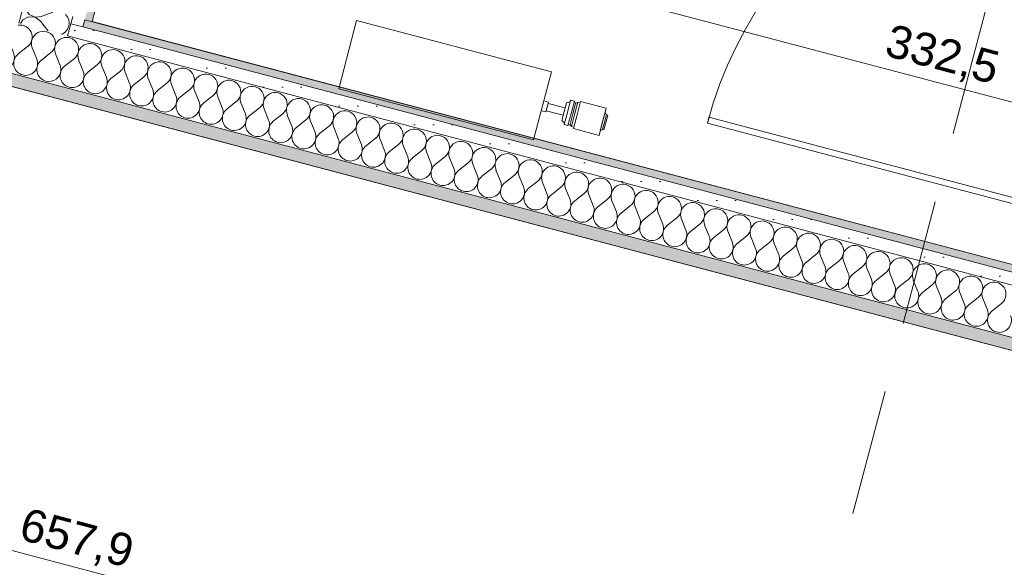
# Model space of a CAD drawing. Header units: millimetres. Extents: x -176817 to 18864955, y -12996033 to 201123.
# Tile 167 of 256: x 179216 to 181171, y -10666 to -9579. Entities that reach past the tile are written whole.
import ezdxf
from ezdxf.enums import TextEntityAlignment as Align

# ---------------------------------------------------------------- set-up
doc = ezdxf.new("R2010")
doc.units = ezdxf.units.MM
doc.header["$MEASUREMENT"] = 0
doc.linetypes.add('Przerywana długa', pattern=[390, 250, -140])
for name, color, linetype in [('210-A Strefy', 7, 'Continuous'), ('213-A Wymiarowanie wewnętrzne', 7, 'Continuous'), ('230-A Ściany wewnętrzne', 7, 'Continuous'), ('320-W Umeblowanie', 7, 'Continuous'), ('410-K Osie', 7, 'Continuous'), ('541-I CO grzejniki.2026.03.04', 7, 'Continuous')]:
    doc.layers.add(name, color=color, linetype=linetype)
doc.styles.add('STYL_AUTOMATYCZNY_4', font='arial.ttf')
doc.styles.add('STYL_AUTOMATYCZNY_8', font='ARIALN.TTF')
doc.dimstyles.new('STYL_AUTOMATYCZNY__3', dxfattribs={"dimtxt": 64.999998, "dimasz": 47.5, "dimexe": 0.18, "dimexo": 0.0625, "dimgap": 0, "dimtad": 1, "dimdec": 1, "dimlfac": 0.1, "dimzin": 0, "dimdsep": 46, "dimtxsty": 'STYL_AUTOMATYCZNY_4', "dimblk": 'ARROWHEAD_11', "dimblk1": 'ARROWHEAD_11', "dimblk2": 'ARROWHEAD_11', "dimcen": 0.09, "dimclrd": 30, "dimclre": 30, "dimclrt": 30, "dimazin": 0, "dimtfac": 1, "dimtdec": 4, "dimtmove": 0, "dimatfit": 3, "dimfxl": 0, "dimtolj": 1, "dimtzin": 0, "dimarcsym": 0})
pattern_1 = [(0, (0, 0), (0, 37.5), [0, -37.5])]

# ---------------------------------------------------------------- blocks, each defined once
blk = doc.blocks.new('Zaplecze_1.19_9_2', base_point=(179928.2, -11588.1))
at = {"layer": '210-A Strefy', "color": 7, "linetype": 'Continuous', "lineweight": 0, "flags": 128}
blk.add_lwpolyline([(173461.6, -11180.7), (181970.3, -13425.9), (182706.5, -10636.2), (176359.5, -8961.4), (176212.8, -9517.5), (174051, -8947.1)], close=True, dxfattribs=at)
blk = doc.blocks.new('WC-M_1.23d_27_2', base_point=(180864.4, -8344.9))
at = {"layer": '210-A Strefy', "color": 254, "linetype": 'Continuous', "lineweight": 0, "true_color": 0xdfc8bd, "flags": 128}
blk.add_lwpolyline([(179359.5, -9582.4), (182545.5, -10423.1), (184124.8, -4438), (180938.9, -3597.3)], close=True, dxfattribs=at)
blk = doc.blocks.new('*X928')
at = {"layer": '230-A Ściany wewnętrzne', "color": 7, "linetype": 'Continuous', "lineweight": 0}
for p, q in [((179323.6, -9656.2), (179305, -9671)), ((179332.8, -9658.6), (179341.8, -9680.7)), ((179295.6, -9668.1), (179295.7, -9668.5)), ((179369.7, -9668.3), (179351, -9683.1)), ((179378.9, -9670.8), (179387.8, -9692.8)), ((179415.7, -9680.5), (179397, -9695.2)), ((179424.9, -9682.9), (179433.9, -9705)), ((179461.8, -9692.6), (179443.1, -9707.4)), ((179471, -9695.1), (179479.9, -9717.1)), ((179507.8, -9704.8), (179489.1, -9719.5)), ((179517, -9707.2), (179526, -9729.3)), ((179553.8, -9716.9), (179535.2, -9731.7)), ((179563.1, -9719.4), (179572, -9741.4)), ((179599.9, -9729.1), (179581.2, -9743.8)), ((179609.1, -9731.5), (179618.1, -9753.6)), ((179645.9, -9741.2), (179627.3, -9756)), ((179655.1, -9743.7), (179664.1, -9765.7)), ((179692, -9753.4), (179673.3, -9768.1)), ((179701.2, -9755.8), (179710.1, -9777.9)), ((179738, -9765.5), (179719.3, -9780.3)), ((179747.2, -9768), (179756.2, -9790)), ((179784.1, -9777.7), (179765.4, -9792.4)), ((179793.3, -9780.1), (179802.2, -9802.2)), ((179830.1, -9789.8), (179811.4, -9804.6)), ((179839.3, -9792.3), (179848.3, -9814.3)), ((179876.1, -9802), (179857.5, -9816.7)), ((179885.4, -9804.4), (179894.3, -9826.5)), ((179922.2, -9814.1), (179903.5, -9828.9)), ((179931.4, -9816.6), (179940.4, -9838.6)), ((179968.2, -9826.3), (179949.6, -9841)), ((179977.4, -9828.7), (179986.4, -9850.8)), ((180014.3, -9838.4), (179995.6, -9853.2)), ((180023.5, -9840.9), (180032.4, -9862.9)), ((180060.3, -9850.6), (180041.6, -9865.3)), ((180069.5, -9853), (180078.5, -9875.1)), ((180106.4, -9862.7), (180087.7, -9877.5)), ((180115.6, -9865.2), (180124.5, -9887.2)), ((180152.4, -9874.9), (180133.7, -9889.6)), ((180161.6, -9877.3), (180170.6, -9899.4)), ((180198.4, -9887), (180179.8, -9901.8)), ((180207.7, -9889.5), (180216.6, -9911.5)), ((180244.5, -9899.2), (180225.8, -9913.9)), ((180253.7, -9901.6), (180262.7, -9923.7)), ((180290.5, -9911.3), (180271.9, -9926.1)), ((180299.7, -9913.7), (180308.7, -9935.8)), ((180336.6, -9923.5), (180317.9, -9938.2)), ((180345.8, -9925.9), (180354.7, -9948)), ((180382.6, -9935.6), (180363.9, -9950.4)), ((180391.8, -9938), (180400.8, -9960.1)), ((180428.7, -9947.8), (180410, -9962.5)), ((180437.9, -9950.2), (180446.8, -9972.3)), ((180474.7, -9959.9), (180456, -9974.7)), ((180483.9, -9962.3), (180492.9, -9984.4)), ((180520.7, -9972.1), (180502.1, -9986.8)), ((180530, -9974.5), (180538.9, -9996.6)), ((180566.8, -9984.2), (180548.1, -9999)), ((180576, -9986.6), (180585, -10008.7)), ((180612.8, -9996.4), (180594.2, -10011.1)), ((180622, -9998.8), (180631, -10020.9)), ((180658.9, -10008.5), (180640.2, -10023.3)), ((180668.1, -10010.9), (180677, -10033)), ((180704.9, -10020.7), (180686.2, -10035.4)), ((180714.1, -10023.1), (180723.1, -10045.2)), ((180751, -10032.8), (180732.3, -10047.6)), ((180760.2, -10035.2), (180769.1, -10057.3)), ((180797, -10045), (180778.3, -10059.7)), ((180806.2, -10047.4), (180815.2, -10069.5)), ((180843.1, -10057.1), (180824.4, -10071.9)), ((180852.3, -10059.5), (180861.2, -10081.6)), ((180889.1, -10069.3), (180870.4, -10084)), ((180898.3, -10071.7), (180907.3, -10093.8)), ((180935.1, -10081.4), (180916.5, -10096.2)), ((180944.3, -10083.8), (180953.3, -10105.9)), ((180981.2, -10093.6), (180962.5, -10108.3)), ((180990.4, -10096), (180999.3, -10118.1)), ((181027.2, -10105.7), (181008.6, -10120.5)), ((181036.4, -10108.1), (181045.4, -10130.2)), ((181073.3, -10117.9), (181054.6, -10132.6)), ((181082.5, -10120.3), (181091.4, -10142.4)), ((181119.3, -10130), (181100.6, -10144.8)), ((181128.5, -10132.4), (181137.5, -10154.5)), ((181165.4, -10142.2), (181146.7, -10156.9))]:
    blk.add_line(p, q, dxfattribs=at)
for centre, start, end in [((179308.9, -9637.5), 308.3481, 87.4868), ((179354.9, -9649.7), 308.3481, 202.0879), ((179400.9, -9661.8), 308.3481, 202.0879), ((179447, -9674), 308.3481, 202.0879), ((179273.7, -9677.5), 307.1707, 22.0879), ((179319.7, -9689.6), 128.3481, 255.218), ((179493, -9686.1), 308.3481, 202.0879), ((179539.1, -9698.3), 308.3481, 202.0879), ((179319.7, -9689.6), 255.218, 22.0879), ((179365.8, -9701.8), 128.3481, 255.218), ((179365.8, -9701.8), 255.218, 22.0879), ((179411.8, -9713.9), 128.3481, 255.218), ((179585.1, -9710.4), 308.3481, 202.0879), ((179631.2, -9722.6), 308.3481, 202.0879), ((179411.8, -9713.9), 255.218, 22.0879), ((179457.9, -9726.1), 128.3481, 255.218), ((179457.9, -9726.1), 255.218, 22.0879), ((179677.2, -9734.7), 308.3481, 202.0879), ((179503.9, -9738.2), 128.3481, 255.218), ((179503.9, -9738.2), 255.218, 22.0879), ((179549.9, -9750.4), 128.3481, 255.218), ((179723.2, -9746.9), 308.3481, 202.0879), ((179769.3, -9759), 308.3481, 202.0879), ((179549.9, -9750.4), 255.218, 22.0879), ((179596, -9762.5), 128.3481, 255.218), ((179596, -9762.5), 255.218, 22.0879), ((179642, -9774.7), 128.3481, 255.218), ((179815.3, -9771.2), 308.3481, 202.0879), ((179642, -9774.7), 255.218, 22.0879), ((179688.1, -9786.8), 128.3481, 255.218), ((179861.4, -9783.3), 308.3481, 202.0879), ((179907.4, -9795.5), 308.3481, 202.0879), ((179688.1, -9786.8), 255.218, 22.0879), ((179734.1, -9799), 128.3481, 255.218), ((179734.1, -9799), 255.218, 22.0879), ((179780.2, -9811.1), 128.3481, 255.218), ((179953.5, -9807.6), 308.3481, 202.0879), ((179999.5, -9819.7), 308.3481, 202.0879), ((179780.2, -9811.1), 255.218, 22.0879), ((179826.2, -9823.3), 128.3481, 255.218), ((179826.2, -9823.3), 255.218, 22.0879), ((180045.5, -9831.9), 308.3481, 202.0879), ((179872.2, -9835.4), 128.3481, 255.218), ((179872.2, -9835.4), 255.218, 22.0879), ((179918.3, -9847.6), 128.3481, 255.218), ((180091.6, -9844), 308.3481, 202.0879), ((180137.6, -9856.2), 308.3481, 202.0879), ((179918.3, -9847.6), 255.218, 22.0879), ((179964.3, -9859.7), 128.3481, 255.218), ((179964.3, -9859.7), 255.218, 22.0879), ((180010.4, -9871.9), 128.3481, 255.218), ((180183.7, -9868.3), 308.3481, 202.0879), ((180010.4, -9871.9), 255.218, 22.0879), ((180056.4, -9884), 128.3481, 255.218), ((180229.7, -9880.5), 308.3481, 202.0879), ((180275.8, -9892.6), 308.3481, 202.0879), ((180056.4, -9884), 255.218, 22.0879), ((180102.5, -9896.2), 128.3481, 255.218), ((180102.5, -9896.2), 255.218, 22.0879), ((180148.5, -9908.3), 128.3481, 255.218), ((180321.8, -9904.8), 308.3481, 202.0879), ((180367.8, -9916.9), 308.3481, 202.0879), ((180148.5, -9908.3), 255.218, 22.0879), ((180194.5, -9920.5), 128.3481, 255.218), ((180194.5, -9920.5), 255.218, 22.0879), ((180413.9, -9929.1), 308.3481, 202.0879), ((180240.6, -9932.6), 128.3481, 255.218), ((180240.6, -9932.6), 255.218, 22.0879), ((180286.6, -9944.8), 128.3481, 255.218), ((180459.9, -9941.2), 308.3481, 202.0879), ((180506, -9953.4), 308.3481, 202.0879), ((180286.6, -9944.8), 255.218, 22.0879), ((180332.7, -9956.9), 128.3481, 255.218), ((180332.7, -9956.9), 255.218, 22.0879), ((180378.7, -9969.1), 128.3481, 255.218), ((180552, -9965.5), 308.3481, 202.0879), ((180378.7, -9969.1), 255.218, 22.0879), ((180424.8, -9981.2), 128.3481, 255.218), ((180424.8, -9981.2), 255.218, 22.0879), ((180598.1, -9977.7), 308.3481, 202.0879), ((180644.1, -9989.8), 308.3481, 202.0879), ((180470.8, -9993.4), 128.3481, 255.218), ((180470.8, -9993.4), 255.218, 22.0879), ((180516.8, -10005.5), 128.3481, 255.218), ((180690.1, -10002), 308.3481, 202.0879), ((180736.2, -10014.1), 308.3481, 202.0879), ((180516.8, -10005.5), 255.218, 22.0879), ((180562.9, -10017.7), 128.3481, 255.218), ((180562.9, -10017.7), 255.218, 22.0879), ((180608.9, -10029.8), 128.3481, 255.218), ((180782.2, -10026.3), 308.3481, 202.0879), ((180608.9, -10029.8), 255.218, 22.0879), ((180655, -10042), 128.3481, 255.218), ((180828.3, -10038.4), 308.3481, 202.0879), ((180874.3, -10050.6), 308.3481, 202.0879), ((180655, -10042), 255.218, 22.0879), ((180701, -10054.1), 128.3481, 255.218), ((180701, -10054.1), 255.218, 22.0879), ((180747.1, -10066.3), 128.3481, 255.218), ((180920.4, -10062.7), 308.3481, 202.0879), ((180747.1, -10066.3), 255.218, 22.0879), ((180793.1, -10078.4), 128.3481, 255.218), ((180793.1, -10078.4), 255.218, 22.0879), ((180966.4, -10074.9), 308.3481, 202.0879), ((181012.5, -10087), 308.3481, 202.0879), ((180839.2, -10090.6), 128.3481, 255.218), ((180839.2, -10090.6), 255.218, 22.0879), ((180885.2, -10102.7), 128.3481, 255.218), ((181058.5, -10099.2), 308.3481, 202.0879), ((181104.5, -10111.3), 308.3481, 202.0879), ((180885.2, -10102.7), 255.218, 22.0879), ((180931.2, -10114.9), 128.3481, 255.218), ((180931.2, -10114.9), 255.218, 22.0879), ((180977.3, -10127), 128.3481, 255.218), ((181150.6, -10123.5), 308.3481, 202.0879), ((180977.3, -10127), 255.218, 22.0879), ((181023.3, -10139.2), 128.3481, 255.218), ((181023.3, -10139.2), 255.218, 22.0879), ((181069.4, -10151.3), 128.3481, 255.218), ((181069.4, -10151.3), 255.218, 22.0879), ((181115.4, -10163.5), 128.3481, 255.218), ((181115.4, -10163.5), 255.218, 22.0879), ((181161.5, -10175.6), 128.3481, 255.218), ((181161.5, -10175.6), 255.218, 22.0879)]:
    blk.add_arc(centre, 23.8, start, end, dxfattribs=at)
blk = doc.blocks.new('*X929')
at = {"layer": '230-A Ściany wewnętrzne', "color": 7, "linetype": 'Continuous', "lineweight": 0}
for p, q in [((179200.5, -9636.4), (179203.7, -9644.2)), ((179231.5, -9631.9), (179212.9, -9646.7)), ((179240.8, -9634.3), (179249.7, -9656.4)), ((179277.6, -9644), (179258.9, -9658.8)), ((179286.8, -9646.5), (179295.6, -9668.1))]:
    blk.add_line(p, q, dxfattribs=at)
for centre, start, end in [((179216.8, -9613.2), 308.3481, 99.5799), ((179262.8, -9625.4), 308.3481, 202.0879), ((179308.9, -9637.5), 87.4868, 202.0879), ((179181.6, -9653.2), 291.198, 22.0879), ((179227.6, -9665.3), 128.3481, 255.218), ((179227.6, -9665.3), 255.218, 22.0879), ((179273.7, -9677.5), 128.3481, 255.218), ((179273.7, -9677.5), 255.218, 307.1707)]:
    blk.add_arc(centre, 23.8, start, end, dxfattribs=at)
blk = doc.blocks.new('Ściana_34_2', base_point=(174057.3, -8276.4))
at = {"layer": '230-A Ściany wewnętrzne', "linetype": 'Continuous', "lineweight": 0, "true_color": 0x000000}
h = blk.add_hatch(dxfattribs=at)
h.set_pattern_fill('Gips_0002', color=18, style=0, pattern_type=2)
h.set_pattern_definition(pattern_1)
h.paths.add_polyline_path([(176335.3, -8955.1), (182706.5, -10636.2), (182712.8, -10612.1), (176341.7, -8930.9)])
blk.add_hatch(color=18, dxfattribs=at).paths.add_polyline_path([(179341.2, -9593.1), (182556.2, -10441.5), (182560, -10426.9), (179345, -9578.6)])
h = blk.add_hatch(dxfattribs=at)
h.set_pattern_fill('Gips_0002', color=18, style=0, pattern_type=2)
h.set_pattern_definition(pattern_1)
h.paths.add_polyline_path([(179310.6, -9610.9), (182549.8, -10465.6), (182556.2, -10441.5), (179317, -9586.7)])
at = {"layer": '230-A Ściany wewnętrzne', "color": 7, "linetype": 'Continuous', "lineweight": 0}
for p, q in [((182712.8, -10612.1), (176341.7, -8930.9)), ((176335.3, -8955.1), (182706.5, -10636.2)), ((179341.2, -9593.1), (179345, -9578.6)), ((179310.6, -9610.9), (179317, -9586.7)), ((179317, -9586.7), (179341.2, -9593.1)), ((182556.2, -10441.5), (179341.2, -9593.1)), ((182574, -10472), (179310.6, -9610.9))]:
    blk.add_line(p, q, dxfattribs=at)
at = {"layer": '230-A Ściany wewnętrzne', "color": 7, "linetype": 'Continuous', "lineweight": 0, "flags": 128}
for points in [[(176359.5, -8961.4), (182706.5, -10636.2)], [(182560, -10426.9), (179345, -9578.6)]]:
    blk.add_lwpolyline(points, dxfattribs=at)
at = {"layer": '230-A Ściany wewnętrzne', "color": 7, "lineweight": 0}
for name in ['*X929', '*X928']:
    blk.add_blockref(name, (0, 0), dxfattribs=at)
blk = doc.blocks.new('*X993')
at = {"layer": '230-A Ściany wewnętrzne', "color": 7, "linetype": 'Continuous', "lineweight": 0}
for p, q in [((179227.4, -9547.5), (179227.5, -9557.2)), ((179227.5, -9557.2), (179232.1, -9564.3)), ((179260.5, -9571.8), (179281.3, -9563.4)), ((179284.4, -9562.6), (179281.3, -9563.4)), ((179310.3, -9572.5), (179306.8, -9568.5)), ((179313.1, -9578.5), (179310.3, -9572.5)), ((179314.1, -9585), (179313.1, -9578.5)), ((179314, -9585.9), (179314.1, -9585))]:
    blk.add_line(p, q, dxfattribs=at)
blk = doc.blocks.new('*X994')
at = {"layer": '230-A Ściany wewnętrzne', "color": 7, "linetype": 'Continuous', "lineweight": 0}
for p, q in [((179221.8, -9579), (179217.5, -9586.3)), ((179233.3, -9573), (179221.8, -9579)), ((179232.1, -9564.3), (179234.6, -9568.1)), ((179246.3, -9573.9), (179233.3, -9573)), ((179234.6, -9568.1), (179246.3, -9573.7)), ((179246.3, -9573.7), (179259.3, -9572.3)), ((179256.8, -9581.5), (179246.3, -9573.9)), ((179259.3, -9572.3), (179260.5, -9571.8)), ((179256.8, -9581.5), (179271.6, -9600.2)), ((179271.6, -9600.2), (179272.2, -9600.7)), ((179306.7, -9602.7), (179310.8, -9597.6)), ((179310.8, -9597.6), (179313.3, -9591.5)), ((179313.3, -9591.5), (179314, -9585.9)), ((179298.3, -9607.6), (179301.3, -9606.5)), ((179301.3, -9606.5), (179306.7, -9602.7))]:
    blk.add_line(p, q, dxfattribs=at)
blk = doc.blocks.new('Ściana_45_2', base_point=(179148, -9619.7))
at = {"layer": '230-A Ściany wewnętrzne', "linetype": 'Continuous', "lineweight": 0, "true_color": 0x000000}
blk.add_hatch(color=18, dxfattribs=at).paths.add_polyline_path([(179359.5, -9582.4), (180938.9, -3597.3), (180924.4, -3593.5), (179345, -9578.6)])
h = blk.add_hatch(dxfattribs=at)
h.set_pattern_fill('Gips_0002', color=18, style=0, pattern_type=2)
h.set_pattern_definition(pattern_1)
h.paths.add_polyline_path([(179317, -9586.7), (179341.2, -9593.1), (179345, -9578.6), (179320.9, -9572.2)])
at = {"layer": '230-A Ściany wewnętrzne', "color": 7, "linetype": 'Continuous', "lineweight": 0}
for p, q in [((179220.3, -9561.2), (179214, -9585.4)), ((179317, -9586.7), (179320.9, -9572.2)), ((179341.2, -9593.1), (179345, -9578.6)), ((179310.6, -9610.9), (179317, -9586.7)), ((179317, -9586.7), (179341.2, -9593.1))]:
    blk.add_line(p, q, dxfattribs=at)
at = {"layer": '230-A Ściany wewnętrzne', "color": 7, "linetype": 'Continuous', "lineweight": 0, "flags": 128}
blk.add_lwpolyline([(179359.5, -9582.4), (180938.9, -3597.3)], dxfattribs=at)
at = {"layer": '230-A Ściany wewnętrzne', "color": 7, "lineweight": 0}
for name in ['*X993', '*X994']:
    blk.add_blockref(name, (0, 0), dxfattribs=at)
blk = doc.blocks.new('*D3285')
at = {"layer": '213-A Wymiarowanie wewnętrzne', "linetype": 'Continuous', "lineweight": 200}
for points in [[(181679.4, -10368.5), (181680.4, -10373.3), (181683.1, -10377.4), (181687.2, -10380.1), (181691.9, -10381), (181696.7, -10380.1), (181700.8, -10377.4), (181703.5, -10373.3), (181704.4, -10368.5), (181703.5, -10363.7), (181700.8, -10359.7), (181696.7, -10357), (181691.9, -10356), (181687.2, -10357), (181683.1, -10359.7), (181680.4, -10363.7)], [(180943.3, -13158.2), (180944.3, -13163), (180947, -13167.1), (180951, -13169.8), (180955.8, -13170.7), (180960.6, -13169.8), (180964.6, -13167.1), (180967.3, -13163), (180968.3, -13158.2), (180967.3, -13153.5), (180964.6, -13149.4), (180960.6, -13146.7), (180955.8, -13145.7), (180951, -13146.7), (180947, -13149.4), (180944.3, -13153.5)]]:
    blk.add_hatch(color=30, dxfattribs=at).paths.add_polyline_path(points)
at = {"layer": '213-A Wymiarowanie wewnętrzne', "color": 30, "linetype": 'Continuous', "lineweight": 0}
for p, q in [((180959, -13146.2), (181688.7, -10380.6)), ((181737.3, -10380.5), (181704, -10371.7)), ((180943.7, -13155), (180910.5, -13146.3)), ((180949.4, -13182.4), (180952.6, -13170.3)), ((181001.1, -13170.2), (180967.9, -13161.4))]:
    blk.add_line(p, q, dxfattribs=at)
blk.add_circle((180955.8, -13158.2), 12.5, dxfattribs=at)
at = {"layer": '213-A Wymiarowanie wewnętrzne', "color": 30, "lineweight": 200, "insert": (181282.8, -11867.9), "char_height": 65, "attachment_point": 7, "rotation": 75.218, "style": 'STYL_AUTOMATYCZNY_4'}
blk.add_mtext('\\A1;{\\pql;\\fArial|b0|i0|c238|p0;\\W1.000000;288,5}', dxfattribs=at)
blk = doc.blocks.new('ARROWHEAD_11')
at = {"color": 0, "linetype": 'Continuous', "lineweight": 0}
blk.add_line((0, 0), (-1, 0), dxfattribs=at)
at = {"color": 0, "linetype": 'Continuous', "lineweight": 0, "const_width": 0.25, "flags": 128}
blk.add_lwpolyline([(-0.125, 0, 1), (0.125, 0, 1)], format="xyb", close=True, dxfattribs=at)
blk = doc.blocks.new('*D3286')
at = {"layer": '213-A Wymiarowanie wewnętrzne', "linetype": 'Continuous', "lineweight": 200}
for points in [[(181717.7, -10223.5), (181718.7, -10228.3), (181721.4, -10232.3), (181725.4, -10235), (181730.2, -10236), (181735, -10235), (181739, -10232.3), (181741.8, -10228.3), (181742.7, -10223.5), (181741.8, -10218.7), (181739, -10214.7), (181735, -10211.9), (181730.2, -10211), (181725.4, -10211.9), (181721.4, -10214.7), (181718.7, -10218.7)], [(181679.4, -10368.5), (181680.4, -10373.3), (181683.1, -10377.4), (181687.2, -10380.1), (181691.9, -10381), (181696.7, -10380.1), (181700.8, -10377.4), (181703.5, -10373.3), (181704.4, -10368.5), (181703.5, -10363.7), (181700.8, -10359.7), (181696.7, -10357), (181691.9, -10356), (181687.2, -10357), (181683.1, -10359.7), (181680.4, -10363.7)]]:
    blk.add_hatch(color=30, dxfattribs=at).paths.add_polyline_path(points)
at = {"layer": '213-A Wymiarowanie wewnętrzne', "color": 30, "linetype": 'Continuous', "lineweight": 0}
for p, q in [((181775.5, -10235.5), (181742.3, -10226.7)), ((181695.1, -10356.4), (181727, -10235.6)), ((181679.8, -10365.3), (181646.6, -10356.6))]:
    blk.add_line(p, q, dxfattribs=at)
for centre in [(181730.2, -10223.5), (181691.9, -10368.5)]:
    blk.add_circle(centre, 12.5, dxfattribs=at)
at = {"layer": '213-A Wymiarowanie wewnętrzne', "color": 30, "lineweight": 200, "insert": (181685.9, -10340.6), "char_height": 65, "attachment_point": 7, "rotation": 75.218, "style": 'STYL_AUTOMATYCZNY_4'}
blk.add_mtext('\\A1;{\\pql;\\fArial|b0|i0|c238|p0;\\W1.000000;15}', dxfattribs=at)
blk = doc.blocks.new('*D3287')
at = {"layer": '213-A Wymiarowanie wewnętrzne', "linetype": 'Continuous', "lineweight": 200}
for points in [[(183304.7, -4209.4), (183305.6, -4214.1), (183308.3, -4218.2), (183312.4, -4220.9), (183317.2, -4221.9), (183322, -4220.9), (183326, -4218.2), (183328.7, -4214.1), (183329.7, -4209.4), (183328.7, -4204.6), (183326, -4200.5), (183322, -4197.8), (183317.2, -4196.9), (183312.4, -4197.8), (183308.3, -4200.5), (183305.6, -4204.6)], [(181717.7, -10223.5), (181718.7, -10228.3), (181721.4, -10232.3), (181725.4, -10235), (181730.2, -10236), (181735, -10235), (181739, -10232.3), (181741.8, -10228.3), (181742.7, -10223.5), (181741.8, -10218.7), (181739, -10214.7), (181735, -10211.9), (181730.2, -10211), (181725.4, -10211.9), (181721.4, -10214.7), (181718.7, -10218.7)]]:
    blk.add_hatch(color=30, dxfattribs=at).paths.add_polyline_path(points)
at = {"layer": '213-A Wymiarowanie wewnętrzne', "color": 30, "linetype": 'Continuous', "lineweight": 0}
for p, q in [((181733.4, -10211.4), (183314, -4221.4)), ((181718.1, -10220.3), (181684.9, -10211.5)), ((181775.5, -10235.5), (181742.3, -10226.7))]:
    blk.add_line(p, q, dxfattribs=at)
at = {"layer": '213-A Wymiarowanie wewnętrzne', "color": 30, "lineweight": 200, "insert": (182492.2, -7285), "char_height": 65, "attachment_point": 7, "rotation": 75.218, "style": 'STYL_AUTOMATYCZNY_4'}
blk.add_mtext('\\A1;{\\pql;\\fArial|b0|i0|c238|p0;\\W1.000000;622}', dxfattribs=at)
blk = doc.blocks.new('*D3864')
at = {"layer": '213-A Wymiarowanie wewnętrzne', "linetype": 'Continuous', "lineweight": 200}
for points in [[(179063.9, -9185.7), (179064.8, -9190.5), (179067.5, -9194.5), (179071.6, -9197.3), (179076.4, -9198.2), (179081.2, -9197.3), (179085.2, -9194.5), (179087.9, -9190.5), (179088.9, -9185.7), (179087.9, -9180.9), (179085.2, -9176.9), (179081.2, -9174.2), (179076.4, -9173.2), (179071.6, -9174.2), (179067.5, -9176.9), (179064.8, -9180.9)], [(179412, -9277.6), (179412.9, -9282.3), (179415.6, -9286.4), (179419.7, -9289.1), (179424.5, -9290.1), (179429.2, -9289.1), (179433.3, -9286.4), (179436, -9282.3), (179437, -9277.6), (179436, -9272.8), (179433.3, -9268.7), (179429.2, -9266), (179424.5, -9265.1), (179419.7, -9266), (179415.6, -9268.7), (179412.9, -9272.8)]]:
    blk.add_hatch(color=30, dxfattribs=at).paths.add_polyline_path(points)
at = {"layer": '213-A Wymiarowanie wewnętrzne', "color": 30, "linetype": 'Continuous', "lineweight": 0}
for p, q in [((179079.6, -9173.6), (179088.3, -9140.4)), ((179088.5, -9188.9), (179412.4, -9274.4)), ((179064.4, -9231), (179073.2, -9197.8)), ((179427.7, -9265.5), (179436.4, -9232.2)), ((179412.5, -9322.9), (179421.3, -9289.6))]:
    blk.add_line(p, q, dxfattribs=at)
for centre in [(179076.4, -9185.7), (179424.5, -9277.6)]:
    blk.add_circle(centre, 12.5, dxfattribs=at)
at = {"layer": '213-A Wymiarowanie wewnętrzne', "color": 30, "lineweight": 200, "insert": (179205.8, -9206.4), "char_height": 65, "attachment_point": 7, "rotation": 345.218, "style": 'STYL_AUTOMATYCZNY_4'}
blk.add_mtext('\\A1;{\\pql;\\fArial|b0|i0|c238|p0;\\W1.000000;36}', dxfattribs=at)
blk = doc.blocks.new('*D3865')
at = {"layer": '213-A Wymiarowanie wewnętrzne', "linetype": 'Continuous', "lineweight": 200}
for points in [[(179412, -9277.6), (179412.9, -9282.3), (179415.6, -9286.4), (179419.7, -9289.1), (179424.5, -9290.1), (179429.2, -9289.1), (179433.3, -9286.4), (179436, -9282.3), (179437, -9277.6), (179436, -9272.8), (179433.3, -9268.7), (179429.2, -9266), (179424.5, -9265.1), (179419.7, -9266), (179415.6, -9268.7), (179412.9, -9272.8)], [(182627, -10125.9), (182627.9, -10130.7), (182630.6, -10134.8), (182634.7, -10137.5), (182639.5, -10138.4), (182644.2, -10137.5), (182648.3, -10134.8), (182651, -10130.7), (182652, -10125.9), (182651, -10121.1), (182648.3, -10117.1), (182644.2, -10114.4), (182639.5, -10113.4), (182634.7, -10114.4), (182630.6, -10117.1), (182627.9, -10121.1)]]:
    blk.add_hatch(color=30, dxfattribs=at).paths.add_polyline_path(points)
at = {"layer": '213-A Wymiarowanie wewnętrzne', "color": 30, "linetype": 'Continuous', "lineweight": 0}
for p, q in [((179436.5, -9280.7), (182627.4, -10122.7)), ((182642.6, -10113.8), (182651.4, -10080.6))]:
    blk.add_line(p, q, dxfattribs=at)
at = {"layer": '213-A Wymiarowanie wewnętrzne', "color": 30, "lineweight": 200, "insert": (180927.4, -9660.7), "char_height": 65, "attachment_point": 7, "rotation": 345.218, "style": 'STYL_AUTOMATYCZNY_4'}
blk.add_mtext('\\A1;{\\pql;\\fArial|b0|i0|c238|p0;\\W1.000000;332,5}', dxfattribs=at)
blk = doc.blocks.new('*D3870')
at = {"layer": '213-A Wymiarowanie wewnętrzne', "linetype": 'Continuous', "lineweight": 200}
for points in [[(176119.7, -9822.8), (176120.6, -9827.6), (176123.3, -9831.7), (176127.4, -9834.4), (176132.2, -9835.3), (176137, -9834.4), (176141, -9831.7), (176143.7, -9827.6), (176144.7, -9822.8), (176143.7, -9818), (176141, -9814), (176137, -9811.3), (176132.2, -9810.3), (176127.4, -9811.3), (176123.3, -9814), (176120.6, -9818)], [(182481.2, -11501.5), (182482.1, -11506.2), (182484.8, -11510.3), (182488.9, -11513), (182493.7, -11514), (182498.5, -11513), (182502.5, -11510.3), (182505.2, -11506.2), (182506.2, -11501.5), (182505.2, -11496.7), (182502.5, -11492.6), (182498.5, -11489.9), (182493.7, -11489), (182488.9, -11489.9), (182484.8, -11492.6), (182482.1, -11496.7)]]:
    blk.add_hatch(color=30, dxfattribs=at).paths.add_polyline_path(points)
at = {"layer": '213-A Wymiarowanie wewnętrzne', "color": 30, "linetype": 'Continuous', "lineweight": 0}
for p, q in [((176120.2, -9868.2), (176129, -9834.9)), ((176144.3, -9826), (182481.6, -11498.3))]:
    blk.add_line(p, q, dxfattribs=at)
at = {"layer": '213-A Wymiarowanie wewnętrzne', "color": 30, "lineweight": 200, "insert": (179208.4, -10621.1), "char_height": 65, "attachment_point": 7, "rotation": 345.218, "style": 'STYL_AUTOMATYCZNY_4'}
blk.add_mtext('\\A1;{\\pql;\\fArial|b0|i0|c238|p0;\\W1.000000;657,9}', dxfattribs=at)
blk = doc.blocks.new('Standardowy znacznik osi[647]_2', base_point=(200705.2, 64608.3))
at = {"layer": '410-K Osie', "color": 5, "linetype": 'Przerywana długa', "lineweight": 0}
blk.add_line((199939.7, 61707.6), (178915.1, -17969), dxfattribs=at)
at = {"layer": '410-K Osie', "color": 7, "lineweight": 0, "style": 'STYL_AUTOMATYCZNY_8'}
for tag, p in [('AC_MarkerText_1_0', (200758.1, 64777.9)), ('AC_MarkerText_1_1', (178138.8, -20941.8))]:
    blk.add_attdef(tag, text='', height=100, rotation=345.218, dxfattribs=at).set_placement(p, align=Align.TOP_CENTER)
blk = doc.blocks.new('Kabina Sanitariatu 27[711]_2', base_point=(181325.3, -10101.1))
at = {"layer": '320-W Umeblowanie', "color": 254, "linetype": 'Continuous', "lineweight": 0, "true_color": 0xcccccc, "flags": 128}
blk.add_lwpolyline([(181355.1, -9988.1), (180581.6, -9784), (180584.6, -9772.4), (181358.2, -9976.5)], close=True, dxfattribs=at)
at = {"layer": '320-W Umeblowanie', "color": 254, "linetype": 'Continuous', "lineweight": 0, "true_color": 0xcccccc}
blk.add_arc((181355.1, -9988.1), 800, 75.218, 165.218, dxfattribs=at)

msp = doc.modelspace()

# ---------------------------------------------------------------- linework, layer by layer
at = {"layer": '210-A Strefy', "color": 252, "linetype": 'Continuous', "lineweight": 0, "flags": 128}
for points in [[(179359.53, -9582.42), (182545.52, -10423.12), (184124.84, -4437.99), (180938.86, -3597.29)], [(173461.58, -11180.7), (181970.34, -13425.95), (182706.47, -10636.24), (176359.49, -8961.43), (176212.76, -9517.51), (174050.98, -8947.07)]]:
    msp.add_lwpolyline(points, close=True, dxfattribs=at)
at = {"layer": '541-I CO grzejniki.2026.03.04', "color": 8, "linetype": 'Continuous', "lineweight": 0}
for p, q in [((179884.85, -9580.26), (179849.3, -9715.68)), ((179849.3, -9715.68), (179884.85, -9580.26)), ((180271.74, -9681.83), (179884.85, -9580.26)), ((179884.85, -9580.26), (180271.74, -9681.83)), ((180236.19, -9817.25), (180271.74, -9681.83)), ((180271.74, -9681.83), (180236.19, -9817.25)), ((179849.3, -9715.68), (180236.19, -9817.25)), ((180236.19, -9817.25), (179849.3, -9715.68)), ((180256.5, -9739.87), (180251.42, -9759.21)), ((180251.42, -9759.21), (180256.5, -9739.87)), ((180265.98, -9742.36), (180256.5, -9739.87)), ((180256.5, -9739.87), (180265.98, -9742.36)), ((180265.98, -9742.36), (180260.91, -9761.7)), ((180260.91, -9761.7), (180265.98, -9742.36)), ((180263.45, -9752.03), (180261.54, -9759.28)), ((180265.35, -9744.78), (180263.45, -9752.03)), ((180299.11, -9753.64), (180265.35, -9744.78)), ((180301.76, -9743.53), (180297.15, -9761.11)), ((180297.21, -9760.89), (180299.11, -9753.64)), ((180308.89, -9741.58), (180301.76, -9743.53)), ((180309.69, -9738.55), (180303.34, -9762.73)), ((180308.89, -9741.58), (180303.34, -9762.73)), ((180317.31, -9740.55), (180309.69, -9738.55)), ((180317.31, -9740.55), (180310.96, -9764.74)), ((180319.83, -9744.87), (180314.38, -9765.63)), ((180319.83, -9744.87), (180317.31, -9740.55)), ((180324.15, -9742.35), (180317.8, -9766.53)), ((180324.15, -9742.35), (180319.83, -9744.87)), ((180329.75, -9740.72), (180322.64, -9767.8)), ((180328.99, -9743.62), (180322.64, -9767.8)), ((180328.99, -9743.62), (180324.15, -9742.35)), ((180380.53, -9754.05), (180329.75, -9740.72)), ((180380.53, -9754.05), (180373.42, -9781.13)), ((180251.42, -9759.21), (180260.91, -9761.7)), ((180251.42, -9759.21), (180260.91, -9761.7)), ((180261.54, -9759.28), (180295.3, -9768.15)), ((180297.15, -9761.11), (180292.54, -9778.68)), ((180295.3, -9768.15), (180297.21, -9760.89)), ((180303.34, -9762.73), (180296.99, -9786.92)), ((180303.34, -9762.73), (180297.79, -9783.89)), ((180310.96, -9764.74), (180304.61, -9788.92)), ((180314.38, -9765.63), (180308.93, -9786.39)), ((180317.8, -9766.53), (180311.45, -9790.71)), ((180322.64, -9767.8), (180315.53, -9794.88)), ((180322.64, -9767.8), (180316.29, -9791.98)), ((180378.2, -9762.9), (180373.42, -9781.13)), ((180380.95, -9767.6), (180377.14, -9782.11)), ((180380.95, -9767.6), (180378.2, -9762.9)), ((180379.65, -9782.77), (180383.46, -9768.26)), ((180383.46, -9768.26), (180380.95, -9767.6)), ((180292.54, -9778.68), (180297.79, -9783.89)), ((180296.99, -9786.92), (180304.61, -9788.92)), ((180304.61, -9788.92), (180308.93, -9786.39)), ((180308.93, -9786.39), (180311.45, -9790.71)), ((180311.45, -9790.71), (180316.29, -9791.98)), ((180315.53, -9794.88), (180366.31, -9808.21)), ((180373.42, -9781.13), (180366.31, -9808.21)), ((180373.42, -9781.13), (180368.63, -9799.36)), ((180377.14, -9782.11), (180373.33, -9796.62)), ((180375.84, -9797.28), (180379.65, -9782.77)), ((180368.63, -9799.36), (180373.33, -9796.62)), ((180373.33, -9796.62), (180375.84, -9797.28))]:
    msp.add_line(p, q, dxfattribs=at)

# ---------------------------------------------------------------- block references
at = {"layer": '210-A Strefy', "color": 7, "linetype": 'Continuous', "lineweight": 0}
for name, p in [('WC-M_1.23d_27_2', (180864.43, -8344.88)), ('Zaplecze_1.19_9_2', (179928.23, -11588.13))]:
    msp.add_blockref(name, p, dxfattribs=at)
at = {"layer": '230-A Ściany wewnętrzne', "color": 7, "lineweight": 0}
for name, p in [('Ściana_45_2', (179148.02, -9619.69)), ('Ściana_34_2', (174057.31, -8276.38))]:
    msp.add_blockref(name, p, dxfattribs=at)
at = {"layer": '320-W Umeblowanie', "color": 254, "linetype": 'Continuous', "lineweight": 0, "true_color": 0xcccccc}
msp.add_blockref('Kabina Sanitariatu 27[711]_2', (181325.29, -10101.13), dxfattribs=at)
at = {"layer": '410-K Osie', "color": 5, "linetype": 'Continuous', "lineweight": 0}
msp.add_blockref('Standardowy znacznik osi[647]_2', (200705.16, 64608.32), dxfattribs=at)

# ---------------------------------------------------------------- dimensions: what is measured, and where the dimension line sits
at = {"layer": '213-A Wymiarowanie wewnętrzne', "color": 30, "linetype": 'Continuous', "lineweight": 200}
for base, p1, p2, angle, picture, middle, turn in [((183317.19, -4209.35), (178497.62, -9370.5), (180077.34, -3354.44), 75.21803, '*D3287', (182479.66, -7204.98), 75.21803), ((179424.46, -9277.56), (178996.94, -9486.74), (179341.2, -9593.1), 345.21803, '*D3864', (179261.92, -9187.61), 345.21803), ((182639.46, -10125.92), (179341.2, -9593.1), (182560.02, -10426.95), 345.21803, '*D3865', (181041, -9657.07), 345.21803), ((181730.21, -10223.5), (178452.09, -9513.62), (178497.62, -9370.5), 75.21803, '*D3286', (181667.05, -10284.51), 75.21803), ((182493.67, -11501.47), (176212.76, -9517.51), (182727.35, -10615.9), 345.21803, '*D3870', (179321.97, -10617.48), 345.21803), ((181691.93, -10368.53), (181984.84, -13429.77), (178452.09, -9513.62), 75.21803, '*D3285', (181279.2, -11754.34), 75.21803)]:
    dim = msp.add_linear_dim(base=base, p1=p1, p2=p2, angle=angle, dimstyle='STYL_AUTOMATYCZNY__3', dxfattribs=at)
    dim.commit()
    dim.dimension.update_dxf_attribs({"geometry": picture, "text_midpoint": middle, "dimtype": 160, "text_rotation": turn})

doc.saveas('drawing.dxf')
